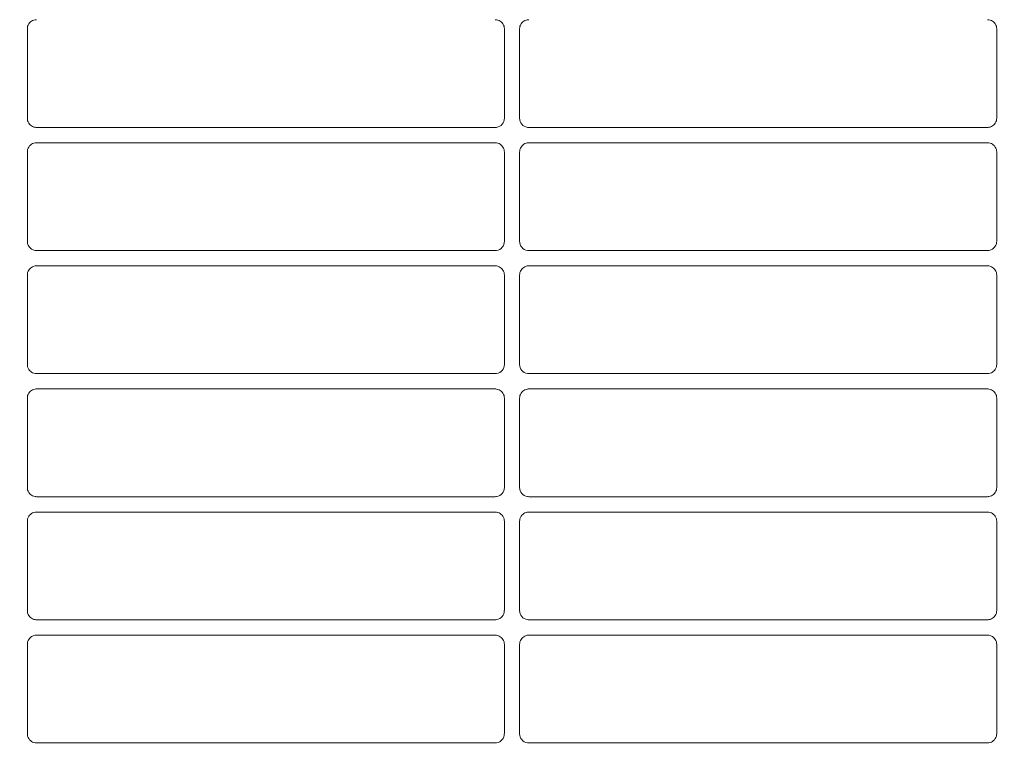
# Model space of a CAD drawing. Header units: millimetres. Extents: x -3034 to 546681, y -100001 to 133386.
# Tile 151 of 173: x 101920 to 102080, y -17882 to -17762. Entities that reach past the tile are written whole.
import ezdxf

# ---------------------------------------------------------------- set-up
doc = ezdxf.new("R2010")
doc.units = ezdxf.units.MM
doc.linetypes.add('ACAD_ISO03W100', pattern=[150, 60, -90])
doc.layers.get('Defpoints').update_dxf_attribs({"color": 252})
for name, color, linetype in [('___INST__AR_podstawy', 3, 'Continuous'), ('DETAIL', 5, 'Continuous'), ('ELEK CIENKIE', 80, 'Continuous'), ('ELEK ODGROMÓWKA', 214, 'Continuous')]:
    doc.layers.add(name, color=color, linetype=linetype)
doc.layers.add('I_WYMIARY', color=6, linetype='Continuous', lineweight=18)
doc.styles.add('DETALE1_100', font='arial.ttf', dxfattribs={"width": 0.6, "height": 200})
doc.dimstyles.new('Detale 1_100', dxfattribs={"dimscale": 0.12, "dimtxt": 250, "dimasz": 20, "dimexe": 50, "dimexo": 0, "dimgap": 30, "dimtad": 1, "dimdec": 1, "dimlfac": 0.1, "dimzin": 9, "dimdsep": 46, "dimtxsty": 'DETALE1_100', "dimblk1": 'DIM_KRESKA_', "dimblk2": 'DIM_KRESKA_', "dimsah": 1, "dimcen": 0, "dimse1": 1, "dimse2": 1, "dimclrd": 256, "dimclre": 256, "dimclrt": 256, "dimadec": 0, "dimazin": 0, "dimtfac": 0.01, "dimtdec": 1, "dimtix": 1, "dimtofl": 0, "dimtmove": 0, "dimatfit": 3, "dimfxl": 1, "dimtolj": 1, "dimtzin": 12, "dimlwd": -1, "dimarcsym": 0})

# ---------------------------------------------------------------- blocks, each defined once
blk = doc.blocks.new('iglice')
at = {"layer": 'ELEK CIENKIE', "color": 80, "linetype": 'ACAD_ISO03W100', "ltscale": 3}
blk.add_circle((-5706.4, 7322.5), 4350, dxfattribs=at)
blk = doc.blocks.new('wentDACH')
at = {"layer": 'DETAIL', "color": 8, "linetype": 'Continuous', "lineweight": 9}
for p, q in [((-84113.43, 25637.76), (-84113.47, 25637.56)), ((-84113.35, 25637.96), (-84113.43, 25637.76)), ((-84113.25, 25638.15), (-84113.35, 25637.96)), ((-84113.13, 25638.32), (-84113.25, 25638.15)), ((-84112.98, 25638.47), (-84113.13, 25638.32)), ((-84112.81, 25638.59), (-84112.98, 25638.47)), ((-84112.63, 25638.7), (-84112.81, 25638.59)), ((-84112.43, 25638.77), (-84112.63, 25638.7)), ((-84112.23, 25638.82), (-84112.43, 25638.77)), ((-84037.01, 25638.77), (-84037.22, 25638.82)), ((-84036.82, 25638.7), (-84037.01, 25638.77)), ((-84036.63, 25638.59), (-84036.82, 25638.7)), ((-84036.46, 25638.47), (-84036.63, 25638.59)), ((-84036.32, 25638.31), (-84036.46, 25638.47)), ((-84036.19, 25638.14), (-84036.32, 25638.31)), ((-84036.09, 25637.96), (-84036.19, 25638.14)), ((-84036.02, 25637.76), (-84036.09, 25637.96)), ((-84035.98, 25637.55), (-84036.02, 25637.76)), ((-84033.47, 25637.55), (-84033.43, 25637.76)), ((-84033.43, 25637.76), (-84033.36, 25637.96)), ((-84033.36, 25637.96), (-84033.26, 25638.14)), ((-84033.26, 25638.14), (-84033.13, 25638.31)), ((-84033.13, 25638.31), (-84032.99, 25638.47)), ((-84032.99, 25638.47), (-84032.82, 25638.59)), ((-84032.82, 25638.59), (-84032.63, 25638.7)), ((-84032.63, 25638.7), (-84032.44, 25638.77)), ((-84032.44, 25638.77), (-84032.23, 25638.82)), ((-83957.22, 25638.82), (-83957.02, 25638.77)), ((-83957.02, 25638.77), (-83956.82, 25638.7)), ((-83956.82, 25638.7), (-83956.63, 25638.59)), ((-83956.63, 25638.59), (-83956.47, 25638.47)), ((-83956.47, 25638.47), (-83956.32, 25638.32)), ((-83956.32, 25638.32), (-83956.2, 25638.15)), ((-83956.2, 25638.15), (-83956.1, 25637.96)), ((-83956.1, 25637.96), (-83956.02, 25637.76)), ((-83956.02, 25637.76), (-83955.98, 25637.56)), ((-84113.47, 25637.56), (-84113.48, 25637.35)), ((-84113.48, 25622.83), (-84113.48, 25637.35)), ((-84035.96, 25637.34), (-84035.98, 25637.55)), ((-84035.96, 25637.34), (-84035.96, 25622.83)), ((-84033.49, 25637.34), (-84033.47, 25637.55)), ((-84033.49, 25637.34), (-84033.49, 25622.83)), ((-83955.98, 25637.56), (-83955.96, 25637.35)), ((-83955.96, 25622.83), (-83955.96, 25637.35)), ((-84113.48, 25622.83), (-84113.47, 25622.62)), ((-84113.47, 25622.62), (-84113.43, 25622.41)), ((-84113.43, 25622.41), (-84113.35, 25622.22)), ((-84113.35, 25622.22), (-84113.25, 25622.03)), ((-84113.25, 25622.03), (-84113.13, 25621.86)), ((-84113.13, 25621.86), (-84112.98, 25621.71)), ((-84112.98, 25621.71), (-84112.81, 25621.58)), ((-83956.47, 25621.71), (-83956.64, 25621.58)), ((-83956.32, 25621.86), (-83956.47, 25621.71)), ((-83956.2, 25622.03), (-83956.32, 25621.86)), ((-83956.1, 25622.22), (-83956.2, 25622.03)), ((-83956.02, 25622.41), (-83956.1, 25622.22)), ((-83955.98, 25622.62), (-83956.02, 25622.41)), ((-83955.96, 25622.83), (-83955.98, 25622.62)), ((-84112.81, 25621.58), (-84112.62, 25621.48)), ((-84112.62, 25621.48), (-84112.43, 25621.4)), ((-84112.43, 25621.4), (-84112.22, 25621.36)), ((-84037.46, 25621.34), (-84111.99, 25621.34)), ((-84031.99, 25621.34), (-83957.46, 25621.34)), ((-83957.02, 25621.4), (-83957.23, 25621.36)), ((-83956.82, 25621.48), (-83957.02, 25621.4)), ((-83956.64, 25621.58), (-83956.82, 25621.48)), ((-84112.98, 25618.47), (-84113.13, 25618.32)), ((-84112.81, 25618.6), (-84112.98, 25618.47)), ((-84112.63, 25618.7), (-84112.81, 25618.6)), ((-84112.43, 25618.77), (-84112.63, 25618.7)), ((-84112.23, 25618.82), (-84112.43, 25618.77)), ((-84111.99, 25618.84), (-84037.45, 25618.84)), ((-84037.01, 25618.77), (-84037.22, 25618.82)), ((-84036.82, 25618.7), (-84037.01, 25618.77)), ((-84036.63, 25618.59), (-84036.82, 25618.7)), ((-84036.46, 25618.47), (-84036.63, 25618.59)), ((-84036.32, 25618.31), (-84036.46, 25618.47)), ((-84033.13, 25618.31), (-84032.99, 25618.47)), ((-84032.99, 25618.47), (-84032.82, 25618.59)), ((-84032.82, 25618.59), (-84032.63, 25618.7)), ((-84032.63, 25618.7), (-84032.44, 25618.77)), ((-84032.44, 25618.77), (-84032.23, 25618.82)), ((-83957.45, 25618.84), (-84032, 25618.84)), ((-83957.22, 25618.82), (-83957.02, 25618.77)), ((-83957.02, 25618.77), (-83956.82, 25618.7)), ((-83956.82, 25618.7), (-83956.63, 25618.6)), ((-83956.63, 25618.6), (-83956.47, 25618.47)), ((-83956.47, 25618.47), (-83956.32, 25618.32)), ((-84113.47, 25617.56), (-84113.48, 25617.35)), ((-84113.48, 25602.83), (-84113.48, 25617.35)), ((-84113.43, 25617.76), (-84113.47, 25617.56)), ((-84113.35, 25617.96), (-84113.43, 25617.76)), ((-84113.25, 25618.15), (-84113.35, 25617.96)), ((-84113.13, 25618.32), (-84113.25, 25618.15)), ((-84036.19, 25618.14), (-84036.32, 25618.31)), ((-84036.09, 25617.96), (-84036.19, 25618.14)), ((-84036.02, 25617.76), (-84036.09, 25617.96)), ((-84035.98, 25617.55), (-84036.02, 25617.76)), ((-84035.96, 25617.34), (-84035.98, 25617.55)), ((-84035.96, 25617.34), (-84035.96, 25602.83)), ((-84033.49, 25617.34), (-84033.47, 25617.55)), ((-84033.49, 25617.34), (-84033.49, 25602.83)), ((-84033.47, 25617.55), (-84033.43, 25617.76)), ((-84033.43, 25617.76), (-84033.36, 25617.96)), ((-84033.36, 25617.96), (-84033.26, 25618.14)), ((-84033.26, 25618.14), (-84033.13, 25618.31)), ((-83956.32, 25618.32), (-83956.2, 25618.15)), ((-83956.2, 25618.15), (-83956.1, 25617.96)), ((-83956.1, 25617.96), (-83956.02, 25617.76)), ((-83956.02, 25617.76), (-83955.98, 25617.56)), ((-83955.98, 25617.56), (-83955.96, 25617.35)), ((-83955.96, 25602.83), (-83955.96, 25617.35)), ((-84113.48, 25602.83), (-84113.47, 25602.62)), ((-84113.47, 25602.62), (-84113.43, 25602.41)), ((-83955.98, 25602.62), (-83956.02, 25602.41)), ((-83955.96, 25602.83), (-83955.98, 25602.62)), ((-84113.43, 25602.41), (-84113.35, 25602.22)), ((-84113.35, 25602.22), (-84113.25, 25602.03)), ((-84113.25, 25602.03), (-84113.13, 25601.86)), ((-84113.13, 25601.86), (-84112.98, 25601.71)), ((-84112.98, 25601.71), (-84112.81, 25601.58)), ((-84112.81, 25601.58), (-84112.62, 25601.48)), ((-84112.62, 25601.48), (-84112.43, 25601.4)), ((-84112.43, 25601.4), (-84112.22, 25601.36)), ((-84037.46, 25601.34), (-84111.99, 25601.34)), ((-84031.99, 25601.34), (-83957.46, 25601.34)), ((-83957.02, 25601.4), (-83957.23, 25601.36)), ((-83956.82, 25601.48), (-83957.02, 25601.4)), ((-83956.64, 25601.58), (-83956.82, 25601.48)), ((-83956.47, 25601.71), (-83956.64, 25601.58)), ((-83956.32, 25601.86), (-83956.47, 25601.71)), ((-83956.2, 25602.03), (-83956.32, 25601.86)), ((-83956.1, 25602.22), (-83956.2, 25602.03)), ((-83956.02, 25602.41), (-83956.1, 25602.22)), ((-84113.43, 25597.76), (-84113.47, 25597.56)), ((-84113.35, 25597.96), (-84113.43, 25597.76)), ((-84113.25, 25598.15), (-84113.35, 25597.96)), ((-84113.13, 25598.32), (-84113.25, 25598.15)), ((-84112.98, 25598.47), (-84113.13, 25598.32)), ((-84112.81, 25598.6), (-84112.98, 25598.47)), ((-84112.63, 25598.7), (-84112.81, 25598.6)), ((-84112.43, 25598.77), (-84112.63, 25598.7)), ((-84112.23, 25598.82), (-84112.43, 25598.77)), ((-84111.99, 25598.84), (-84037.45, 25598.84)), ((-84037.01, 25598.77), (-84037.22, 25598.82)), ((-84036.82, 25598.7), (-84037.01, 25598.77)), ((-84036.63, 25598.59), (-84036.82, 25598.7)), ((-84036.46, 25598.47), (-84036.63, 25598.59)), ((-84036.32, 25598.31), (-84036.46, 25598.47)), ((-84036.19, 25598.14), (-84036.32, 25598.31)), ((-84036.09, 25597.96), (-84036.19, 25598.14)), ((-84036.02, 25597.76), (-84036.09, 25597.96)), ((-84035.98, 25597.55), (-84036.02, 25597.76)), ((-84033.47, 25597.55), (-84033.43, 25597.76)), ((-84033.43, 25597.76), (-84033.36, 25597.96)), ((-84033.36, 25597.96), (-84033.26, 25598.14)), ((-84033.26, 25598.14), (-84033.13, 25598.31)), ((-84033.13, 25598.31), (-84032.99, 25598.47)), ((-84032.99, 25598.47), (-84032.82, 25598.59)), ((-84032.82, 25598.59), (-84032.63, 25598.7)), ((-84032.63, 25598.7), (-84032.44, 25598.77)), ((-84032.44, 25598.77), (-84032.23, 25598.82)), ((-83957.45, 25598.84), (-84032, 25598.84)), ((-83957.22, 25598.82), (-83957.02, 25598.77)), ((-83957.02, 25598.77), (-83956.82, 25598.7)), ((-83956.82, 25598.7), (-83956.64, 25598.6)), ((-83956.64, 25598.6), (-83956.47, 25598.47)), ((-83956.47, 25598.47), (-83956.32, 25598.32)), ((-83956.32, 25598.32), (-83956.2, 25598.15)), ((-83956.2, 25598.15), (-83956.1, 25597.96)), ((-83956.1, 25597.96), (-83956.02, 25597.76)), ((-83956.02, 25597.76), (-83955.98, 25597.56)), ((-84113.47, 25597.56), (-84113.48, 25597.35)), ((-84113.48, 25582.83), (-84113.48, 25597.35)), ((-84035.96, 25597.34), (-84035.98, 25597.55)), ((-84035.96, 25597.34), (-84035.96, 25582.84)), ((-84033.49, 25597.34), (-84033.47, 25597.55)), ((-84033.49, 25597.34), (-84033.49, 25582.84)), ((-83955.98, 25597.56), (-83955.96, 25597.35)), ((-83955.96, 25582.83), (-83955.96, 25597.35)), ((-84113.48, 25582.83), (-84113.47, 25582.62)), ((-84113.47, 25582.62), (-84113.43, 25582.41)), ((-84113.43, 25582.41), (-84113.35, 25582.22)), ((-84113.35, 25582.22), (-84113.25, 25582.03)), ((-84113.25, 25582.03), (-84113.13, 25581.86)), ((-84113.13, 25581.86), (-84112.98, 25581.71)), ((-84112.98, 25581.71), (-84112.81, 25581.58)), ((-83956.47, 25581.71), (-83956.64, 25581.58)), ((-83956.32, 25581.86), (-83956.47, 25581.71)), ((-83956.2, 25582.03), (-83956.32, 25581.86)), ((-83956.1, 25582.22), (-83956.2, 25582.03)), ((-83956.02, 25582.41), (-83956.1, 25582.22)), ((-83955.98, 25582.62), (-83956.02, 25582.41)), ((-83955.96, 25582.83), (-83955.98, 25582.62)), ((-84112.81, 25581.58), (-84112.62, 25581.48)), ((-84112.62, 25581.48), (-84112.43, 25581.4)), ((-84112.43, 25581.4), (-84112.22, 25581.36)), ((-84037.46, 25581.34), (-84111.99, 25581.34)), ((-84031.99, 25581.34), (-83957.46, 25581.34)), ((-83957.02, 25581.4), (-83957.23, 25581.36)), ((-83956.82, 25581.48), (-83957.02, 25581.4)), ((-83956.64, 25581.58), (-83956.82, 25581.48)), ((-84112.98, 25578.47), (-84113.13, 25578.32)), ((-84112.81, 25578.6), (-84112.98, 25578.47)), ((-84112.63, 25578.7), (-84112.81, 25578.6)), ((-84112.43, 25578.77), (-84112.63, 25578.7)), ((-84112.23, 25578.82), (-84112.43, 25578.77)), ((-84111.99, 25578.84), (-84037.45, 25578.84)), ((-84037.01, 25578.77), (-84037.22, 25578.82)), ((-84036.82, 25578.7), (-84037.01, 25578.77)), ((-84036.63, 25578.59), (-84036.82, 25578.7)), ((-84036.46, 25578.47), (-84036.63, 25578.59)), ((-84036.32, 25578.32), (-84036.46, 25578.47)), ((-84033.13, 25578.32), (-84032.99, 25578.47)), ((-84032.99, 25578.47), (-84032.82, 25578.59)), ((-84032.82, 25578.59), (-84032.63, 25578.7)), ((-84032.63, 25578.7), (-84032.44, 25578.77)), ((-84032.44, 25578.77), (-84032.23, 25578.82)), ((-83957.45, 25578.84), (-84032, 25578.84)), ((-83957.22, 25578.82), (-83957.02, 25578.77)), ((-83957.02, 25578.77), (-83956.82, 25578.7)), ((-83956.82, 25578.7), (-83956.64, 25578.6)), ((-83956.64, 25578.6), (-83956.47, 25578.47)), ((-83956.47, 25578.47), (-83956.32, 25578.32)), ((-84113.47, 25577.56), (-84113.48, 25577.35)), ((-84113.48, 25562.83), (-84113.48, 25577.35)), ((-84113.43, 25577.76), (-84113.47, 25577.56)), ((-84113.35, 25577.96), (-84113.43, 25577.76)), ((-84113.25, 25578.15), (-84113.35, 25577.96)), ((-84113.13, 25578.32), (-84113.25, 25578.15)), ((-84036.19, 25578.15), (-84036.32, 25578.32)), ((-84036.09, 25577.96), (-84036.19, 25578.15)), ((-84036.02, 25577.76), (-84036.09, 25577.96)), ((-84035.98, 25577.55), (-84036.02, 25577.76)), ((-84035.96, 25577.34), (-84035.98, 25577.55)), ((-84035.96, 25577.34), (-84035.96, 25562.84)), ((-84033.49, 25577.34), (-84033.47, 25577.55)), ((-84033.49, 25577.34), (-84033.49, 25562.84)), ((-84033.47, 25577.55), (-84033.43, 25577.76)), ((-84033.43, 25577.76), (-84033.36, 25577.96)), ((-84033.36, 25577.96), (-84033.26, 25578.15)), ((-84033.26, 25578.15), (-84033.13, 25578.32)), ((-83956.32, 25578.32), (-83956.2, 25578.15)), ((-83956.2, 25578.15), (-83956.1, 25577.96)), ((-83956.1, 25577.96), (-83956.02, 25577.76)), ((-83956.02, 25577.76), (-83955.98, 25577.56)), ((-83955.98, 25577.56), (-83955.96, 25577.35)), ((-83955.96, 25562.83), (-83955.96, 25577.35)), ((-84113.48, 25562.83), (-84113.47, 25562.62)), ((-84113.47, 25562.62), (-84113.43, 25562.41)), ((-83955.98, 25562.62), (-83956.02, 25562.41)), ((-83955.96, 25562.83), (-83955.98, 25562.62)), ((-84113.43, 25562.41), (-84113.35, 25562.22)), ((-84113.35, 25562.22), (-84113.25, 25562.03)), ((-84113.25, 25562.03), (-84113.13, 25561.86)), ((-84113.13, 25561.86), (-84112.98, 25561.71)), ((-84112.98, 25561.71), (-84112.81, 25561.58)), ((-84112.81, 25561.58), (-84112.62, 25561.48)), ((-84112.62, 25561.48), (-84112.43, 25561.41)), ((-84112.43, 25561.41), (-84112.22, 25561.36)), ((-84037.46, 25561.34), (-84111.99, 25561.34)), ((-84031.99, 25561.34), (-83957.46, 25561.34)), ((-83957.02, 25561.41), (-83957.23, 25561.36)), ((-83956.82, 25561.48), (-83957.02, 25561.41)), ((-83956.64, 25561.58), (-83956.82, 25561.48)), ((-83956.47, 25561.71), (-83956.64, 25561.58)), ((-83956.32, 25561.86), (-83956.47, 25561.71)), ((-83956.2, 25562.03), (-83956.32, 25561.86)), ((-83956.1, 25562.22), (-83956.2, 25562.03)), ((-83956.02, 25562.41), (-83956.1, 25562.22)), ((-84113.43, 25557.76), (-84113.47, 25557.56)), ((-84113.35, 25557.96), (-84113.43, 25557.76)), ((-84113.25, 25558.15), (-84113.35, 25557.96)), ((-84113.13, 25558.32), (-84113.25, 25558.15)), ((-84112.98, 25558.47), (-84113.13, 25558.32)), ((-84112.81, 25558.6), (-84112.98, 25558.47)), ((-84112.63, 25558.7), (-84112.81, 25558.6)), ((-84112.43, 25558.77), (-84112.63, 25558.7)), ((-84112.23, 25558.82), (-84112.43, 25558.77)), ((-84111.99, 25558.84), (-84037.45, 25558.84)), ((-84037.01, 25558.77), (-84037.22, 25558.82)), ((-84036.82, 25558.7), (-84037.01, 25558.77)), ((-84036.63, 25558.59), (-84036.82, 25558.7)), ((-84036.46, 25558.47), (-84036.63, 25558.59)), ((-84036.32, 25558.32), (-84036.46, 25558.47)), ((-84036.19, 25558.15), (-84036.32, 25558.32)), ((-84036.09, 25557.96), (-84036.19, 25558.15)), ((-84036.02, 25557.76), (-84036.09, 25557.96)), ((-84035.98, 25557.55), (-84036.02, 25557.76)), ((-84033.47, 25557.55), (-84033.43, 25557.76)), ((-84033.43, 25557.76), (-84033.36, 25557.96)), ((-84033.36, 25557.96), (-84033.26, 25558.15)), ((-84033.26, 25558.15), (-84033.13, 25558.32)), ((-84033.13, 25558.32), (-84032.98, 25558.47)), ((-84032.98, 25558.47), (-84032.82, 25558.59)), ((-84032.82, 25558.59), (-84032.63, 25558.7)), ((-84032.63, 25558.7), (-84032.44, 25558.77)), ((-84032.44, 25558.77), (-84032.23, 25558.82)), ((-83957.46, 25558.84), (-84032, 25558.84)), ((-83957.22, 25558.82), (-83957.02, 25558.77)), ((-83957.02, 25558.77), (-83956.82, 25558.7)), ((-83956.82, 25558.7), (-83956.64, 25558.6)), ((-83956.64, 25558.6), (-83956.47, 25558.47)), ((-83956.47, 25558.47), (-83956.32, 25558.32)), ((-83956.32, 25558.32), (-83956.2, 25558.15)), ((-83956.2, 25558.15), (-83956.1, 25557.96)), ((-83956.1, 25557.96), (-83956.02, 25557.76)), ((-83956.02, 25557.76), (-83955.98, 25557.56)), ((-84113.47, 25557.56), (-84113.48, 25557.35)), ((-84113.48, 25542.83), (-84113.48, 25557.35)), ((-84035.96, 25557.34), (-84035.98, 25557.55)), ((-84035.96, 25557.34), (-84035.96, 25542.84)), ((-84033.49, 25557.34), (-84033.47, 25557.55)), ((-84033.49, 25557.34), (-84033.49, 25542.84)), ((-83955.98, 25557.56), (-83955.96, 25557.35)), ((-83955.96, 25542.83), (-83955.96, 25557.35)), ((-84113.48, 25542.83), (-84113.47, 25542.62)), ((-84113.47, 25542.62), (-84113.43, 25542.41)), ((-84113.43, 25542.41), (-84113.35, 25542.22)), ((-84113.35, 25542.22), (-84113.25, 25542.03)), ((-84113.25, 25542.03), (-84113.13, 25541.86)), ((-84113.13, 25541.86), (-84112.98, 25541.71)), ((-84112.98, 25541.71), (-84112.81, 25541.58)), ((-83956.47, 25541.71), (-83956.64, 25541.58)), ((-83956.32, 25541.86), (-83956.47, 25541.71)), ((-83956.2, 25542.03), (-83956.32, 25541.86)), ((-83956.1, 25542.22), (-83956.2, 25542.03)), ((-83956.02, 25542.41), (-83956.1, 25542.22)), ((-83955.98, 25542.62), (-83956.02, 25542.41)), ((-83955.96, 25542.83), (-83955.98, 25542.62)), ((-84112.81, 25541.58), (-84112.62, 25541.48)), ((-84112.62, 25541.48), (-84112.43, 25541.41)), ((-84112.43, 25541.41), (-84112.22, 25541.36)), ((-84037.46, 25541.34), (-84111.99, 25541.34)), ((-84031.99, 25541.34), (-83957.46, 25541.34)), ((-83957.02, 25541.41), (-83957.23, 25541.36)), ((-83956.82, 25541.48), (-83957.02, 25541.41)), ((-83956.64, 25541.58), (-83956.82, 25541.48)), ((-84112.98, 25538.47), (-84113.13, 25538.32)), ((-84112.81, 25538.6), (-84112.98, 25538.47)), ((-84112.63, 25538.7), (-84112.81, 25538.6)), ((-84112.43, 25538.77), (-84112.63, 25538.7)), ((-84112.23, 25538.82), (-84112.43, 25538.77)), ((-84111.99, 25538.84), (-84037.45, 25538.84)), ((-84037.01, 25538.77), (-84037.22, 25538.82)), ((-84036.82, 25538.7), (-84037.01, 25538.77)), ((-84036.63, 25538.59), (-84036.82, 25538.7)), ((-84036.46, 25538.47), (-84036.63, 25538.59)), ((-84036.32, 25538.32), (-84036.46, 25538.47)), ((-84033.13, 25538.32), (-84032.98, 25538.47)), ((-84032.98, 25538.47), (-84032.82, 25538.59)), ((-84032.82, 25538.59), (-84032.63, 25538.7)), ((-84032.63, 25538.7), (-84032.44, 25538.77)), ((-84032.44, 25538.77), (-84032.23, 25538.82)), ((-83957.46, 25538.84), (-84032, 25538.84)), ((-83957.22, 25538.82), (-83957.02, 25538.77)), ((-83957.02, 25538.77), (-83956.82, 25538.7)), ((-83956.82, 25538.7), (-83956.64, 25538.6)), ((-83956.64, 25538.6), (-83956.47, 25538.47)), ((-83956.47, 25538.47), (-83956.32, 25538.32)), ((-84113.47, 25537.56), (-84113.48, 25537.35)), ((-84113.48, 25522.83), (-84113.48, 25537.35)), ((-84113.43, 25537.76), (-84113.47, 25537.56)), ((-84113.35, 25537.96), (-84113.43, 25537.76)), ((-84113.25, 25538.15), (-84113.35, 25537.96)), ((-84113.13, 25538.32), (-84113.25, 25538.15)), ((-84036.19, 25538.15), (-84036.32, 25538.32)), ((-84036.09, 25537.96), (-84036.19, 25538.15)), ((-84036.02, 25537.76), (-84036.09, 25537.96)), ((-84035.98, 25537.55), (-84036.02, 25537.76)), ((-84035.96, 25537.34), (-84035.98, 25537.55)), ((-84035.96, 25537.34), (-84035.96, 25522.84)), ((-84033.49, 25537.34), (-84033.47, 25537.55)), ((-84033.49, 25537.34), (-84033.49, 25522.84)), ((-84033.47, 25537.55), (-84033.43, 25537.76)), ((-84033.43, 25537.76), (-84033.36, 25537.96)), ((-84033.36, 25537.96), (-84033.26, 25538.15)), ((-84033.26, 25538.15), (-84033.13, 25538.32)), ((-83956.32, 25538.32), (-83956.2, 25538.15)), ((-83956.2, 25538.15), (-83956.1, 25537.96)), ((-83956.1, 25537.96), (-83956.02, 25537.76)), ((-83956.02, 25537.76), (-83955.98, 25537.56)), ((-83955.98, 25537.56), (-83955.96, 25537.35)), ((-83955.96, 25522.83), (-83955.96, 25537.35)), ((-84113.48, 25522.83), (-84113.47, 25522.62)), ((-84113.47, 25522.62), (-84113.43, 25522.41)), ((-83955.98, 25522.62), (-83956.02, 25522.41)), ((-83955.96, 25522.83), (-83955.98, 25522.62)), ((-84113.43, 25522.41), (-84113.35, 25522.22)), ((-84113.35, 25522.22), (-84113.25, 25522.03)), ((-84113.25, 25522.03), (-84113.13, 25521.86)), ((-84113.13, 25521.86), (-84112.98, 25521.71)), ((-84112.98, 25521.71), (-84112.81, 25521.58)), ((-84112.81, 25521.58), (-84112.63, 25521.48)), ((-84112.63, 25521.48), (-84112.43, 25521.41)), ((-84112.43, 25521.41), (-84112.22, 25521.36)), ((-84037.46, 25521.34), (-84111.99, 25521.34)), ((-84031.99, 25521.34), (-83957.46, 25521.34)), ((-83957.02, 25521.41), (-83957.23, 25521.36)), ((-83956.82, 25521.48), (-83957.02, 25521.41)), ((-83956.64, 25521.58), (-83956.82, 25521.48)), ((-83956.47, 25521.71), (-83956.64, 25521.58)), ((-83956.32, 25521.86), (-83956.47, 25521.71)), ((-83956.2, 25522.03), (-83956.32, 25521.86)), ((-83956.1, 25522.22), (-83956.2, 25522.03)), ((-83956.02, 25522.41), (-83956.1, 25522.22))]:
    blk.add_line(p, q, dxfattribs=at)
for centre, radius, start, end in [((-84034.72, 25380.09), 341.4, 93.7169, 143.4916), ((-84034.72, 25380.09), 341.4, 36.5085, 86.2831), ((-84034.72, 25380.09), 339.2, 93.2993, 143.4916), ((-84034.72, 25380.09), 339.2, 36.5085, 86.7007), ((-84111.99, 25637.34), 1.5, 90.0017, 98.939), ((-84037.45, 25637.34), 1.5, 81.0451, 89.9983), ((-84032, 25637.34), 1.5, 90.0017, 98.9549), ((-83957.45, 25637.34), 1.5, 81.061, 89.9983), ((-84037.46, 25622.83), 1.5, 278.8993, 0.008), ((-84031.99, 25622.83), 1.5, 179.992, 261.1007), ((-84111.99, 25622.85), 1.51, 261.0697, 269.9974), ((-84037.46, 25622.84), 1.51, 270.0026, 278.948), ((-84031.99, 25622.84), 1.51, 261.052, 269.9974), ((-83957.46, 25622.85), 1.51, 270.0026, 278.9303), ((-84111.99, 25617.34), 1.5, 90.0017, 98.939), ((-84037.45, 25617.34), 1.5, 81.045, 89.9983), ((-84032, 25617.34), 1.5, 90.0017, 98.955), ((-83957.45, 25617.34), 1.5, 81.061, 89.9983), ((-84037.46, 25602.83), 1.5, 278.9038, 0.0143), ((-84031.99, 25602.83), 1.5, 179.9857, 261.0962), ((-84111.99, 25602.85), 1.51, 261.0692, 269.9975), ((-84037.46, 25602.84), 1.51, 270.0026, 278.9485), ((-84031.99, 25602.84), 1.51, 261.0515, 269.9974), ((-83957.46, 25602.85), 1.51, 270.0025, 278.9308), ((-84111.99, 25597.34), 1.5, 90.0017, 98.939), ((-84037.45, 25597.34), 1.5, 81.045, 89.9982), ((-84032, 25597.34), 1.5, 90.0018, 98.955), ((-83957.45, 25597.34), 1.5, 81.061, 89.9983), ((-84037.46, 25582.83), 1.5, 278.9084, 0.0206), ((-84031.99, 25582.83), 1.5, 179.9794, 261.0916), ((-84111.99, 25582.85), 1.51, 261.0687, 269.9975), ((-84037.46, 25582.84), 1.51, 270.0026, 278.949), ((-84031.99, 25582.84), 1.51, 261.051, 269.9974), ((-83957.46, 25582.85), 1.51, 270.0025, 278.9313), ((-84111.99, 25577.34), 1.5, 90.0018, 98.9389), ((-84037.45, 25577.34), 1.5, 81.045, 89.9982), ((-84032, 25577.34), 1.5, 90.0018, 98.955), ((-83957.45, 25577.34), 1.5, 81.0611, 89.9982), ((-84037.46, 25562.83), 1.5, 278.9129, 0.027), ((-84031.99, 25562.83), 1.5, 179.973, 261.0871), ((-84111.99, 25562.85), 1.51, 261.0682, 269.9975), ((-84037.46, 25562.84), 1.5, 270.0025, 278.9494), ((-84031.99, 25562.84), 1.5, 261.0506, 269.9975), ((-83957.46, 25562.85), 1.51, 270.0025, 278.9318), ((-84111.99, 25557.34), 1.5, 90.0018, 98.9388), ((-84037.45, 25557.34), 1.5, 81.045, 89.9982), ((-84032, 25557.34), 1.5, 90.0018, 98.955), ((-83957.46, 25557.34), 1.5, 81.0612, 89.9982), ((-84037.46, 25542.83), 1.49, 278.9174, 0.0333), ((-84031.99, 25542.83), 1.49, 179.9667, 261.0826), ((-84111.99, 25542.85), 1.51, 261.0677, 269.9976), ((-84037.46, 25542.84), 1.5, 270.0025, 278.9499), ((-84031.99, 25542.84), 1.5, 261.0501, 269.9975), ((-83957.46, 25542.85), 1.51, 270.0024, 278.9323), ((-84111.99, 25537.34), 1.5, 90.0018, 98.9387), ((-84037.45, 25537.34), 1.5, 81.045, 89.9982), ((-84032, 25537.34), 1.5, 90.0018, 98.955), ((-83957.46, 25537.34), 1.5, 81.0613, 89.9982), ((-84037.46, 25522.83), 1.49, 278.9219, 0.0396), ((-84031.99, 25522.83), 1.49, 179.9604, 261.0781), ((-84111.99, 25522.85), 1.51, 261.0672, 269.9976), ((-84037.46, 25522.84), 1.5, 270.0025, 278.9503), ((-84031.99, 25522.84), 1.5, 261.0497, 269.9975), ((-83957.46, 25522.85), 1.51, 270.0024, 278.9328)]:
    blk.add_arc(centre, radius, start, end, dxfattribs=at)
blk = doc.blocks.new('DIM_KRESKA_')
for p, q in [((0, 14), (0, -14)), ((-6, 0), (6, 0))]:
    blk.add_line(p, q)
at = {"const_width": 1.2}
blk.add_lwpolyline([(-4.243, -4.243), (4.243, 4.243)], dxfattribs=at)
blk = doc.blocks.new('*D524')
at = {"layer": 'Defpoints', "color": 0}
for p in [(101226.4, -17351.32), (109926.4, -17351.32), (109926.4, -19434.49)]:
    blk.add_point(p, dxfattribs=at)
at = {"layer": 'I_WYMIARY'}
blk.add_line((101228.8, -19434.49), (109924, -19434.49), dxfattribs=at)
at = {"layer": 'I_WYMIARY', "xscale": 2.4, "yscale": 2.4, "zscale": 2.4, "rotation": 180}
blk.add_blockref('DIM_KRESKA_', (101226.4, -19434.49), dxfattribs=at)
at = {"layer": 'I_WYMIARY', "xscale": 2.4, "yscale": 2.4, "zscale": 2.4}
blk.add_blockref('DIM_KRESKA_', (109926.4, -19434.49), dxfattribs=at)
at = {"layer": 'I_WYMIARY', "insert": (105576.4, -19328.7), "char_height": 200, "attachment_point": 5, "style": 'DETALE1_100'}
blk.add_mtext('\\A1;870', dxfattribs=at)

msp = doc.modelspace()

# ---------------------------------------------------------------- block references
at = {"layer": '___INST__AR_podstawy', "color": 210, "lineweight": 40}
msp.add_blockref('wentDACH', (186034.592, -43400.942), dxfattribs=at)
at = {"layer": 'ELEK ODGROMÓWKA'}
msp.add_blockref('iglice', (111335.99, -24243.943), dxfattribs=at)

# ---------------------------------------------------------------- dimensions: what is measured, and where the dimension line sits
at = {"layer": 'I_WYMIARY'}
dim = msp.add_linear_dim(base=(109926.396, -19434.486), p1=(101226.396, -17351.322), p2=(109926.396, -17351.322), dimstyle='Detale 1_100', dxfattribs=at)
dim.commit()
dim.dimension.update_dxf_attribs({"geometry": '*D524', "text_midpoint": (105576.396, -19328.703)})

doc.saveas('drawing.dxf')
